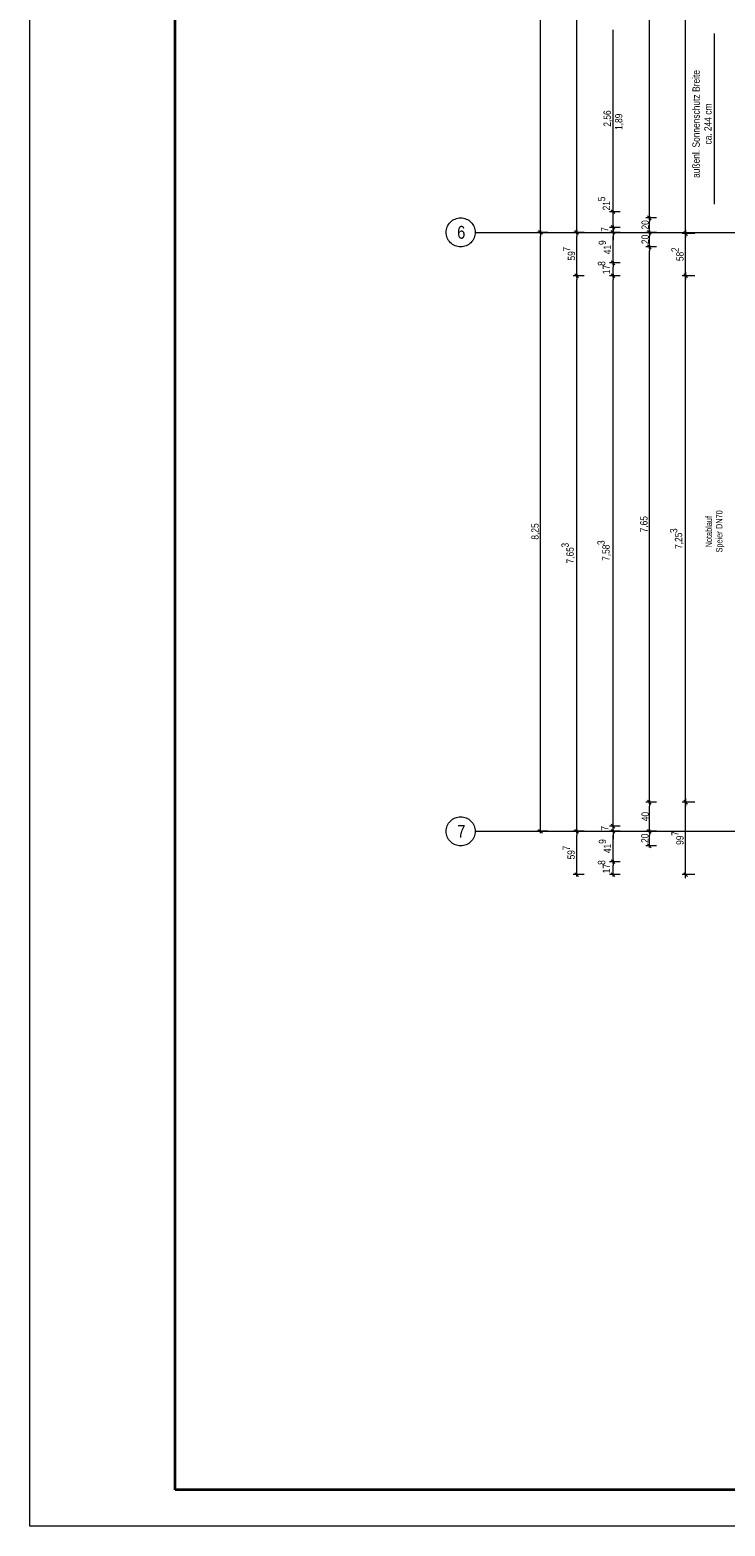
# Model space of a CAD drawing. Extents: x -1920 to 300, y 62 to 656.
# Tile 1 of 60: x -1920 to -1824, y 62 to 269. Entities that reach past the tile are written whole.
import ezdxf
from ezdxf.lldxf.tags import DXFTag

# ---------------------------------------------------------------- set-up
doc = ezdxf.new("R2010")
doc.units = 0
doc.layers.get('0').update_dxf_attribs({"lineweight": 35})
for name, color, linetype, lineweight in [('30 -33 Aussenwände- 8 Sonnenschutz', 7, 'Continuous', 9), ('70 -71 Achsen- 1 Gebäudeachsen', 7, 'STRICHPUNKT2-A06G9HJF8I', 18), ('iwb_Plankopf Rahmen', 7, 'Continuous', 35)]:
    doc.layers.add(name, color=color, linetype=linetype, lineweight=lineweight)
doc.layers.add('70 -72 Beschriftung- 1 Beschriftung allgemein', color=7, linetype='Continuous', lineweight=9, true_color=0xff6633)
doc.layers.add('70 -76 Bemaßung- 2 Allgemein', color=9, linetype='Continuous', lineweight=5, true_color=0x808080)
doc.styles.get("Standard").update_dxf_attribs({"font": 'ARIALN.TTF'})
tags = doc.linetypes.add('STRICHPUNKT2-A06G9HJF8I', pattern=[12.7, 6.35, -3.175, 0, -3.175]).pattern_tags.tags
tags[10:11] = [DXFTag(74, 4), DXFTag(75, 0), DXFTag(340, '0'), DXFTag(46, 0.0), DXFTag(50, 0.0), DXFTag(44, 0.0), DXFTag(45, 0.0)]
tags[8:9] = [DXFTag(74, 4), DXFTag(75, 0), DXFTag(340, '0'), DXFTag(46, 0.0), DXFTag(50, 0.0), DXFTag(44, 0.0), DXFTag(45, 0.0)]
tags[6:7] = [DXFTag(74, 4), DXFTag(75, 0), DXFTag(340, '0'), DXFTag(46, 0.0), DXFTag(50, 0.0), DXFTag(44, 0.0), DXFTag(45, 0.0)]
tags[4:5] = [DXFTag(74, 4), DXFTag(75, 0), DXFTag(340, '0'), DXFTag(46, 0.0), DXFTag(50, 0.0), DXFTag(44, 0.0), DXFTag(45, 0.0)]

# ---------------------------------------------------------------- blocks, each defined once
blk = doc.blocks.new('Referenz-A06G9HJH8I', base_point=(-1905.79, 86.89))
at = {"layer": '30 -33 Aussenwände- 8 Sonnenschutz', "color": 0, "linetype": 'Continuous', "ltscale": 0.13}
blk.add_line((-1825.38, 268.04), (-1825.38, 244.54), dxfattribs=at)
at = {"layer": '70 -71 Achsen- 1 Gebäudeachsen', "color": 0, "linetype": 'Continuous', "ltscale": 0.18}
for p, q in [((-1862.26, 241.03), (-1862.21, 241.22)), ((-1862.21, 241.22), (-1862.15, 241.41)), ((-1862.15, 241.41), (-1862.06, 241.59)), ((-1862.06, 241.59), (-1861.96, 241.75)), ((-1861.96, 241.75), (-1861.85, 241.91)), ((-1861.85, 241.91), (-1861.71, 242.06)), ((-1861.71, 242.06), (-1861.57, 242.19)), ((-1861.57, 242.19), (-1861.41, 242.31)), ((-1861.41, 242.31), (-1861.24, 242.41)), ((-1861.24, 242.41), (-1861.07, 242.49)), ((-1861.07, 242.49), (-1860.88, 242.56)), ((-1860.88, 242.56), (-1860.69, 242.6)), ((-1860.69, 242.6), (-1860.5, 242.63)), ((-1860.5, 242.63), (-1860.3, 242.64)), ((-1860.3, 242.64), (-1860.1, 242.63)), ((-1860.1, 242.63), (-1859.91, 242.6)), ((-1859.91, 242.6), (-1859.72, 242.56)), ((-1859.72, 242.56), (-1859.54, 242.49)), ((-1859.54, 242.49), (-1859.36, 242.41)), ((-1859.36, 242.41), (-1859.19, 242.31)), ((-1859.19, 242.31), (-1859.03, 242.19)), ((-1859.03, 242.19), (-1858.89, 242.06)), ((-1858.89, 242.06), (-1858.75, 241.91)), ((-1858.75, 241.91), (-1858.64, 241.75)), ((-1858.64, 241.75), (-1858.54, 241.59)), ((-1858.54, 241.59), (-1858.45, 241.41)), ((-1858.45, 241.41), (-1858.39, 241.22)), ((-1858.39, 241.22), (-1858.34, 241.03)), ((-1862.3, 240.64), (-1862.29, 240.84)), ((-1862.29, 240.45), (-1862.3, 240.64)), ((-1862.29, 240.84), (-1862.26, 241.03)), ((-1862.26, 240.25), (-1862.29, 240.45)), ((-1862.21, 240.06), (-1862.26, 240.25)), ((-1862.15, 239.88), (-1862.21, 240.06)), ((-1862.06, 239.7), (-1862.15, 239.88)), ((-1861.96, 239.53), (-1862.06, 239.7)), ((-1861.85, 239.37), (-1861.96, 239.53)), ((-1861.71, 239.23), (-1861.85, 239.37)), ((-1861.57, 239.1), (-1861.71, 239.23)), ((-1861.41, 238.98), (-1861.57, 239.1)), ((-1859.03, 239.1), (-1859.19, 238.98)), ((-1858.89, 239.23), (-1859.03, 239.1)), ((-1858.75, 239.37), (-1858.89, 239.23)), ((-1858.64, 239.53), (-1858.75, 239.37)), ((-1858.54, 239.7), (-1858.64, 239.53)), ((-1858.45, 239.88), (-1858.54, 239.7)), ((-1858.39, 240.06), (-1858.45, 239.88)), ((-1858.34, 240.25), (-1858.39, 240.06)), ((-1858.34, 241.03), (-1858.31, 240.84)), ((-1858.31, 240.45), (-1858.34, 240.25)), ((-1858.31, 240.84), (-1858.3, 240.64)), ((-1858.3, 240.64), (-1858.31, 240.45)), ((-1861.24, 238.88), (-1861.41, 238.98)), ((-1861.07, 238.79), (-1861.24, 238.88)), ((-1860.88, 238.73), (-1861.07, 238.79)), ((-1860.69, 238.68), (-1860.88, 238.73)), ((-1860.5, 238.65), (-1860.69, 238.68)), ((-1860.3, 238.64), (-1860.5, 238.65)), ((-1860.1, 238.65), (-1860.3, 238.64)), ((-1859.91, 238.68), (-1860.1, 238.65)), ((-1859.72, 238.73), (-1859.91, 238.68)), ((-1859.54, 238.79), (-1859.72, 238.73)), ((-1859.36, 238.88), (-1859.54, 238.79)), ((-1859.19, 238.98), (-1859.36, 238.88)), ((-1862.26, 158.53), (-1862.21, 158.72)), ((-1862.21, 158.72), (-1862.15, 158.91)), ((-1862.15, 158.91), (-1862.06, 159.09)), ((-1862.06, 159.09), (-1861.96, 159.25)), ((-1861.96, 159.25), (-1861.85, 159.41)), ((-1861.85, 159.41), (-1861.71, 159.56)), ((-1861.71, 159.56), (-1861.57, 159.69)), ((-1861.57, 159.69), (-1861.41, 159.81)), ((-1861.41, 159.81), (-1861.24, 159.91)), ((-1861.24, 159.91), (-1861.07, 159.99)), ((-1861.07, 159.99), (-1860.88, 160.06)), ((-1860.88, 160.06), (-1860.69, 160.1)), ((-1860.69, 160.1), (-1860.5, 160.13)), ((-1860.5, 160.13), (-1860.3, 160.14)), ((-1860.3, 160.14), (-1860.1, 160.13)), ((-1860.1, 160.13), (-1859.91, 160.1)), ((-1859.91, 160.1), (-1859.72, 160.06)), ((-1859.72, 160.06), (-1859.54, 159.99)), ((-1859.54, 159.99), (-1859.36, 159.91)), ((-1859.36, 159.91), (-1859.19, 159.81)), ((-1859.19, 159.81), (-1859.03, 159.69)), ((-1859.03, 159.69), (-1858.89, 159.56)), ((-1858.89, 159.56), (-1858.75, 159.41)), ((-1858.75, 159.41), (-1858.64, 159.25)), ((-1858.64, 159.25), (-1858.54, 159.09)), ((-1858.54, 159.09), (-1858.45, 158.91)), ((-1858.45, 158.91), (-1858.39, 158.72)), ((-1858.39, 158.72), (-1858.34, 158.53)), ((-1862.3, 158.14), (-1862.29, 158.34)), ((-1862.29, 157.95), (-1862.3, 158.14)), ((-1862.29, 158.34), (-1862.26, 158.53)), ((-1862.26, 157.75), (-1862.29, 157.95)), ((-1862.21, 157.56), (-1862.26, 157.75)), ((-1862.15, 157.38), (-1862.21, 157.56)), ((-1862.06, 157.2), (-1862.15, 157.38)), ((-1861.96, 157.03), (-1862.06, 157.2)), ((-1861.85, 156.87), (-1861.96, 157.03)), ((-1861.71, 156.73), (-1861.85, 156.87)), ((-1861.57, 156.6), (-1861.71, 156.73)), ((-1858.89, 156.73), (-1859.03, 156.6)), ((-1858.75, 156.87), (-1858.89, 156.73)), ((-1858.64, 157.03), (-1858.75, 156.87)), ((-1858.54, 157.2), (-1858.64, 157.03)), ((-1858.45, 157.38), (-1858.54, 157.2)), ((-1858.39, 157.56), (-1858.45, 157.38)), ((-1858.34, 157.75), (-1858.39, 157.56)), ((-1858.34, 158.53), (-1858.31, 158.34)), ((-1858.31, 157.95), (-1858.34, 157.75)), ((-1858.31, 158.34), (-1858.3, 158.14)), ((-1858.3, 158.14), (-1858.31, 157.95)), ((-1861.41, 156.48), (-1861.57, 156.6)), ((-1861.24, 156.38), (-1861.41, 156.48)), ((-1861.07, 156.29), (-1861.24, 156.38)), ((-1860.88, 156.23), (-1861.07, 156.29)), ((-1860.69, 156.18), (-1860.88, 156.23)), ((-1860.5, 156.15), (-1860.69, 156.18)), ((-1860.3, 156.14), (-1860.5, 156.15)), ((-1860.1, 156.15), (-1860.3, 156.14)), ((-1859.91, 156.18), (-1860.1, 156.15)), ((-1859.72, 156.23), (-1859.91, 156.18)), ((-1859.54, 156.29), (-1859.72, 156.23)), ((-1859.36, 156.38), (-1859.54, 156.29)), ((-1859.19, 156.48), (-1859.36, 156.38)), ((-1859.03, 156.6), (-1859.19, 156.48))]:
    blk.add_line(p, q, dxfattribs=at)
at = {"layer": '70 -71 Achsen- 1 Gebäudeachsen', "color": 0, "linetype": 'STRICHPUNKT2-A06G9HJF8I', "ltscale": 0.18}
for p, q in [((-1858.3, 240.64), (-23.36, 240.64)), ((-1858.3, 158.14), (-23.36, 158.14))]:
    blk.add_line(p, q, dxfattribs=at)
at = {"layer": '70 -76 Bemaßung- 2 Allgemein', "color": 0, "linetype": 'Continuous', "ltscale": 0.13}
for p, q in [((-1844.3, 241.17), (-1844.3, 547.61)), ((-1829.3, 241.02), (-1829.3, 350.61)), ((-1849.3, 241.17), (-1849.3, 322.61)), ((-1834.3, 243.17), (-1834.3, 320.61)), ((-1839.3, 244.02), (-1839.3, 268.56)), ((-1838.3, 243.49), (-1839.8, 243.49)), ((-1838.3, 243.49), (-1839.8, 243.49)), ((-1839.04, 243.23), (-1839.57, 243.76)), ((-1839.04, 243.23), (-1839.57, 243.76)), ((-1839.3, 244.02), (-1839.3, 244.55)), ((-1839.3, 243.24), (-1839.3, 244.02)), ((-1839.3, 243.24), (-1839.3, 244.02)), ((-1839.3, 241.34), (-1839.3, 243.49)), ((-1849.3, 240.39), (-1849.3, 241.17)), ((-1844.3, 240.39), (-1844.3, 241.17)), ((-1838.3, 241.34), (-1839.8, 241.34)), ((-1838.3, 241.34), (-1839.8, 241.34)), ((-1839.57, 241.61), (-1839.04, 241.08)), ((-1839.04, 241.08), (-1839.57, 241.61)), ((-1839.3, 241.87), (-1839.3, 242.4)), ((-1839.3, 241.09), (-1839.3, 241.87)), ((-1839.3, 241.59), (-1839.3, 240.81)), ((-1839.3, 240.64), (-1839.3, 241.34)), ((-1833.3, 242.64), (-1834.8, 242.64)), ((-1833.3, 242.64), (-1834.8, 242.64)), ((-1834.04, 242.38), (-1834.57, 242.91)), ((-1834.57, 242.91), (-1834.04, 242.38)), ((-1834.3, 242.39), (-1834.3, 243.17)), ((-1834.3, 242.89), (-1834.3, 242.11)), ((-1834.3, 241.17), (-1834.3, 242.11)), ((-1834.3, 240.39), (-1834.3, 241.17)), ((-1848.3, 240.64), (-1849.8, 240.64)), ((-1848.3, 240.64), (-1849.8, 240.64)), ((-1849.04, 240.38), (-1849.57, 240.91)), ((-1849.57, 240.91), (-1849.04, 240.38)), ((-1849.3, 240.89), (-1849.3, 240.11)), ((-1849.3, 158.67), (-1849.3, 240.11)), ((-1843.3, 240.64), (-1844.8, 240.64)), ((-1843.3, 240.64), (-1844.8, 240.64)), ((-1844.57, 240.91), (-1844.04, 240.38)), ((-1844.04, 240.38), (-1844.57, 240.91)), ((-1844.3, 240.89), (-1844.3, 240.11)), ((-1844.3, 235.2), (-1844.3, 240.11)), ((-1838.3, 240.64), (-1839.8, 240.64)), ((-1838.3, 240.64), (-1839.8, 240.64)), ((-1839.57, 240.91), (-1839.04, 240.38)), ((-1839.57, 240.91), (-1839.04, 240.38)), ((-1839.3, 240.89), (-1839.3, 240.11)), ((-1839.3, 240.89), (-1839.3, 240.11)), ((-1839.3, 240.81), (-1839.3, 240.28)), ((-1839.3, 236.98), (-1839.3, 240.11)), ((-1839.3, 240.11), (-1839.3, 239.58)), ((-1833.3, 240.64), (-1834.8, 240.64)), ((-1833.3, 240.64), (-1834.8, 240.64)), ((-1834.04, 240.38), (-1834.57, 240.91)), ((-1834.57, 240.91), (-1834.04, 240.38)), ((-1834.3, 240.89), (-1834.3, 240.11)), ((-1834.3, 239.17), (-1834.3, 240.11)), ((-1834.3, 238.39), (-1834.3, 239.17)), ((-1828.05, 240.49), (-1829.8, 240.49)), ((-1828.05, 240.49), (-1829.8, 240.49)), ((-1829.3, 239.99), (-1829.3, 241.02)), ((-1829.3, 240.99), (-1829.3, 239.96)), ((-1829.3, 235.2), (-1829.3, 239.96)), ((-1833.3, 238.64), (-1834.8, 238.64)), ((-1833.3, 238.64), (-1834.8, 238.64)), ((-1834.04, 238.38), (-1834.57, 238.91)), ((-1834.57, 238.91), (-1834.04, 238.38)), ((-1834.3, 238.89), (-1834.3, 238.11)), ((-1834.3, 162.67), (-1834.3, 238.11)), ((-1844.3, 234.42), (-1844.3, 235.2)), ((-1838.3, 236.45), (-1839.8, 236.45)), ((-1838.3, 236.45), (-1839.8, 236.45)), ((-1839.57, 236.72), (-1839.04, 236.19)), ((-1839.04, 236.19), (-1839.57, 236.72)), ((-1839.3, 236.2), (-1839.3, 236.98)), ((-1839.3, 236.7), (-1839.3, 235.92)), ((-1839.3, 235.2), (-1839.3, 235.92)), ((-1839.3, 234.42), (-1839.3, 235.2)), ((-1829.3, 234.17), (-1829.3, 235.2)), ((-1829.3, 235.17), (-1829.3, 234.14)), ((-1843.3, 234.67), (-1844.8, 234.67)), ((-1843.3, 234.67), (-1844.8, 234.67)), ((-1844.04, 234.41), (-1844.57, 234.94)), ((-1844.57, 234.94), (-1844.04, 234.41)), ((-1844.3, 234.92), (-1844.3, 234.14)), ((-1844.3, 158.67), (-1844.3, 234.14)), ((-1838.3, 234.67), (-1839.8, 234.67)), ((-1838.3, 234.67), (-1839.8, 234.67)), ((-1839.57, 234.94), (-1839.04, 234.41)), ((-1839.04, 234.41), (-1839.57, 234.94)), ((-1839.3, 234.92), (-1839.3, 234.14)), ((-1839.3, 159.37), (-1839.3, 234.14)), ((-1828.05, 234.67), (-1829.8, 234.67)), ((-1828.05, 234.67), (-1829.8, 234.67)), ((-1829.3, 162.67), (-1829.3, 234.14)), ((-1833.3, 162.14), (-1834.8, 162.14)), ((-1833.3, 162.14), (-1834.8, 162.14)), ((-1834.04, 161.88), (-1834.57, 162.41)), ((-1834.57, 162.41), (-1834.04, 161.88)), ((-1834.3, 161.89), (-1834.3, 162.67)), ((-1834.3, 162.39), (-1834.3, 161.61)), ((-1834.3, 158.67), (-1834.3, 161.61)), ((-1828.05, 162.14), (-1829.8, 162.14)), ((-1828.05, 162.14), (-1829.8, 162.14)), ((-1829.3, 161.64), (-1829.3, 162.67)), ((-1829.3, 162.64), (-1829.3, 161.61)), ((-1829.3, 152.7), (-1829.3, 161.61)), ((-1838.3, 158.84), (-1839.8, 158.84)), ((-1838.3, 158.84), (-1839.8, 158.84)), ((-1839.04, 158.58), (-1839.57, 159.11)), ((-1839.04, 158.58), (-1839.57, 159.11)), ((-1839.3, 159.37), (-1839.3, 159.9)), ((-1839.3, 158.59), (-1839.3, 159.37)), ((-1839.3, 158.59), (-1839.3, 159.37)), ((-1839.3, 158.14), (-1839.3, 158.84)), ((-1848.3, 158.14), (-1849.8, 158.14)), ((-1849.04, 157.88), (-1849.57, 158.41)), ((-1849.3, 157.89), (-1849.3, 158.67)), ((-1843.3, 158.14), (-1844.8, 158.14)), ((-1843.3, 158.14), (-1844.8, 158.14)), ((-1844.57, 158.41), (-1844.04, 157.88)), ((-1844.04, 157.88), (-1844.57, 158.41)), ((-1844.3, 157.89), (-1844.3, 158.67)), ((-1844.3, 158.39), (-1844.3, 157.61)), ((-1844.3, 152.7), (-1844.3, 157.61)), ((-1838.3, 158.14), (-1839.8, 158.14)), ((-1838.3, 158.14), (-1839.8, 158.14)), ((-1839.57, 158.41), (-1839.04, 157.88)), ((-1839.57, 158.41), (-1839.04, 157.88)), ((-1839.3, 158.39), (-1839.3, 157.61)), ((-1839.3, 158.39), (-1839.3, 157.61)), ((-1839.3, 157.61), (-1839.3, 157.08)), ((-1839.3, 154.48), (-1839.3, 157.61)), ((-1833.3, 158.14), (-1834.8, 158.14)), ((-1833.3, 158.14), (-1834.8, 158.14)), ((-1834.04, 157.88), (-1834.57, 158.41)), ((-1834.57, 158.41), (-1834.04, 157.88)), ((-1834.3, 157.89), (-1834.3, 158.67)), ((-1834.3, 158.39), (-1834.3, 157.61)), ((-1834.3, 156.67), (-1834.3, 157.61)), ((-1834.3, 155.89), (-1834.3, 156.67)), ((-1833.3, 156.14), (-1834.8, 156.14)), ((-1834.04, 155.88), (-1834.57, 156.41)), ((-1844.3, 151.92), (-1844.3, 152.7)), ((-1838.3, 153.95), (-1839.8, 153.95)), ((-1838.3, 153.95), (-1839.8, 153.95)), ((-1839.57, 154.22), (-1839.04, 153.69)), ((-1839.04, 153.69), (-1839.57, 154.22)), ((-1839.3, 153.7), (-1839.3, 154.48)), ((-1839.3, 154.2), (-1839.3, 153.42)), ((-1839.3, 152.7), (-1839.3, 153.42)), ((-1839.3, 151.92), (-1839.3, 152.7)), ((-1829.3, 151.67), (-1829.3, 152.7)), ((-1843.3, 152.17), (-1844.8, 152.17)), ((-1844.04, 151.91), (-1844.57, 152.44)), ((-1838.3, 152.17), (-1839.8, 152.17)), ((-1839.04, 151.91), (-1839.57, 152.44)), ((-1828.05, 152.17), (-1829.8, 152.17))]:
    blk.add_line(p, q, dxfattribs=at)
at = {"layer": '70 -76 Bemaßung- 2 Allgemein', "color": 0, "linetype": 'Continuous', "lineweight": 20, "ltscale": 0.2}
for p, q in [((-1829.04, 240.23), (-1829.57, 240.76)), ((-1829.57, 240.76), (-1829.04, 240.23)), ((-1829.04, 234.41), (-1829.57, 234.94)), ((-1829.57, 234.94), (-1829.04, 234.41)), ((-1829.57, 162.41), (-1829.04, 161.88)), ((-1829.04, 161.88), (-1829.57, 162.41)), ((-1829.04, 151.91), (-1829.57, 152.44))]:
    blk.add_line(p, q, dxfattribs=at)
at = {"layer": '30 -33 Aussenwände- 8 Sonnenschutz', "color": 0, "linetype": 'Continuous', "ltscale": 0.13, "char_height": 1.0069, "attachment_point": 1, "rotation": 90}
for s, insert in [('{\\fArial Narrow;Breite}', (-1828.36, 260)), ('{\\fArial Narrow;Sonnenschutz}', (-1828.36, 252.34)), ('{\\fArial Narrow;cm}', (-1826.73, 256.86)), ('{\\fArial Narrow;244}', (-1826.73, 254.6)), ('{\\fArial Narrow;ca.}', (-1826.73, 252.76)), ('{\\fArial Narrow;außenl.}', (-1828.36, 248.16))]:
    blk.add_mtext(s, dxfattribs=dict(at, insert=insert))
at = {"layer": '70 -71 Achsen- 1 Gebäudeachsen', "color": 0, "linetype": 'Continuous', "ltscale": 0.18, "char_height": 1.7621, "attachment_point": 1}
for s, insert in [('{\\fArial Narrow;6}', (-1860.78, 241.54)), ('{\\fArial Narrow;7}', (-1860.77, 159.02))]:
    blk.add_mtext(s, dxfattribs=dict(at, insert=insert))
at = {"layer": '70 -72 Beschriftung- 1 Beschriftung allgemein', "color": 0, "linetype": 'Continuous', "ltscale": 0.13, "char_height": 0.881, "attachment_point": 1, "rotation": 90}
for s, insert in [('{\\fArial Narrow;Notablauf}', (-1826.55, 197.25)), ('{\\fArial Narrow;DN70}', (-1825.11, 199.78)), ('{\\fArial Narrow;Speier}', (-1825.11, 196.55))]:
    blk.add_mtext(s, dxfattribs=dict(at, insert=insert))
at = {"layer": '70 -76 Bemaßung- 2 Allgemein', "color": 0, "linetype": 'Continuous', "ltscale": 0.13, "char_height": 1.0069, "attachment_point": 1, "rotation": 90}
for s, insert in [('{\\fArial Narrow;2,56}', (-1840.61, 255.21)), ('{\\fArial Narrow;1,89}', (-1839.03, 254.76)), ('{\\fArial Narrow;5}', (-1841.39, 244.93)), ('{\\fArial Narrow;21}', (-1840.72, 243.68)), ('{\\fArial Narrow;7}', (-1840.96, 240.73)), ('{\\fArial Narrow;20}', (-1835.38, 241.04)), ('{\\fArial Narrow;9}', (-1841.27, 238.91)), ('{\\fArial Narrow;20}', (-1835.38, 239.04)), ('{\\fArial Narrow;7}', (-1846.21, 238.01)), ('{\\fArial Narrow;59}', (-1845.54, 236.77)), ('{\\fArial Narrow;41}', (-1840.59, 237.64)), ('{\\fArial Narrow;2}', (-1831.27, 237.93)), ('{\\fArial Narrow;58}', (-1830.59, 236.69)), ('{\\fArial Narrow;8}', (-1841.39, 236.04)), ('{\\fArial Narrow;17}', (-1840.72, 234.88)), ('{\\fArial Narrow;8,25}', (-1850.56, 198.32)), ('{\\fArial Narrow;7,65}', (-1835.56, 199.32)), ('{\\fArial Narrow;3}', (-1846.41, 197.23)), ('{\\fArial Narrow;3}', (-1841.46, 197.58)), ('{\\fArial Narrow;7,58}', (-1840.78, 195.39)), ('{\\fArial Narrow;3}', (-1831.46, 199.23)), ('{\\fArial Narrow;7,25}', (-1830.78, 197.04)), ('{\\fArial Narrow;7,65}', (-1845.73, 195.04)), ('{\\fArial Narrow;40}', (-1835.38, 159.53)), ('{\\fArial Narrow;7}', (-1840.96, 158.23)), ('{\\fArial Narrow;9}', (-1841.27, 156.41)), ('{\\fArial Narrow;20}', (-1835.43, 156.54)), ('{\\fArial Narrow;7}', (-1831.26, 157.51)), ('{\\fArial Narrow;99}', (-1830.59, 156.27)), ('{\\fArial Narrow;7}', (-1846.26, 155.51)), ('{\\fArial Narrow;59}', (-1845.59, 154.27)), ('{\\fArial Narrow;41}', (-1840.59, 155.14)), ('{\\fArial Narrow;8}', (-1841.39, 153.52)), ('{\\fArial Narrow;17}', (-1840.72, 152.36))]:
    blk.add_mtext(s, dxfattribs=dict(at, insert=insert))

msp = doc.modelspace()

# ---------------------------------------------------------------- linework, layer by layer
at = {"layer": 'iwb_Plankopf Rahmen', "color": 8, "lineweight": 13, "ltscale": 0.13, "true_color": 0x808080}
msp.add_lwpolyline([(300.35, 62.43), (-1919.65, 62.43), (-1919.65, 656.43), (300.35, 656.43), (300.35, 62.43)], close=True, dxfattribs=at)
at = {"layer": 'iwb_Plankopf Rahmen', "ltscale": 0.35}
msp.add_lwpolyline([(-1899.65, 67.43), (-1899.65, 651.43), (295.35, 651.43), (295.35, 67.43), (-739.65, 67.43), (-1899.65, 67.43)], close=True, dxfattribs=at)

# ---------------------------------------------------------------- block references
at = {"color": 8, "lineweight": 25, "ltscale": 0.25, "true_color": 0x808080}
msp.add_blockref('Referenz-A06G9HJH8I', (-1905.79, 86.89), dxfattribs=at)

doc.saveas('drawing.dxf')
